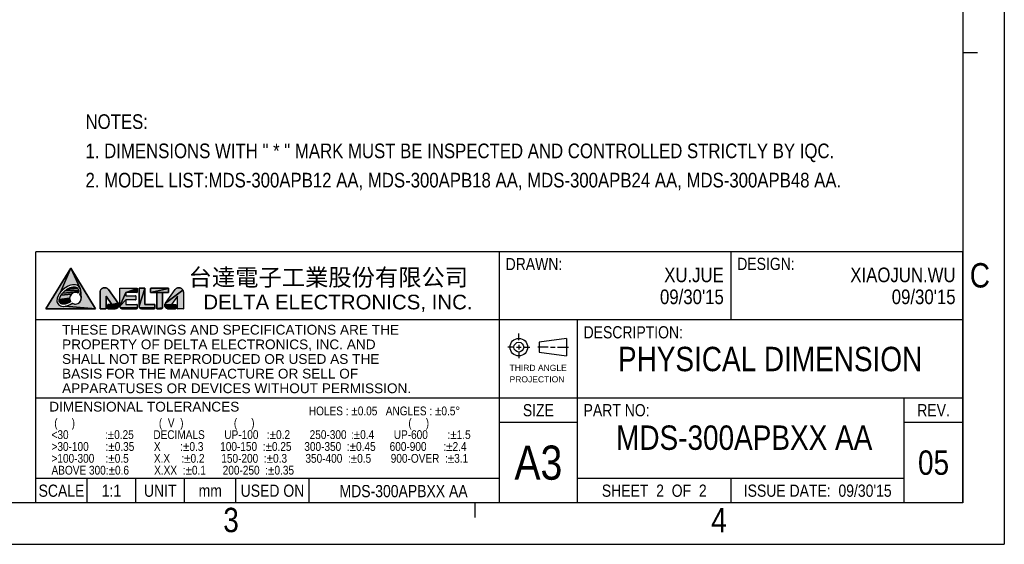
# Model space of a CAD drawing. Header units: millimetres. Extents: x 0 to 417, y 0 to 294.
# Tile 14 of 19: x 215 to 417, y 0 to 108. Entities that reach past the tile are written whole.
import ezdxf

# ---------------------------------------------------------------- set-up
doc = ezdxf.new("R2010")
doc.units = ezdxf.units.MM
doc.layers.add('MDS-300APB18_AA_DXF_FORMAT', color=7, linetype='Continuous')
doc.layers.add('MDS-300APB18_AA_DXF_TEXT', color=7, linetype='Continuous')
doc.styles.get("Standard").update_dxf_attribs({"font": 'ARIALN.TTF'})
doc.styles.add('TEXTSTYLE_10', font='ARIALN.TTF')
doc.styles.add('TEXTSTYLE_12', font='msyh.ttf')
doc.styles.add('TEXTSTYLE_2', font='ARIALN.TTF')
doc.styles.add('TEXTSTYLE_3', font='ARIALN.TTF')
doc.styles.add('TEXTSTYLE_4', font='arial.ttf')
doc.styles.add('TEXTSTYLE_5', font='arial.ttf')
doc.styles.add('TEXTSTYLE_7', font='arial.ttf')
doc.styles.add('TEXTSTYLE_8', font='arial.ttf')
doc.styles.add('TEXTSTYLE_9', font='arial.ttf')

# ---------------------------------------------------------------- blocks, each defined once
blk = doc.blocks.new('2_BL2', base_point=(236.16, 53.97))
at = {"layer": 'MDS-300APB18_AA_DXF_FORMAT', "linetype": 'Continuous'}
for points in [[(225.68, 50.29), (226.01, 50.31), (232.2, 49.79), (222.07, 49.79), (227.15, 58.14), (225.06, 53.2), (224.78, 52.83), (224.57, 52.47), (224.42, 52.14), (224.34, 51.82), (224.31, 51.52), (224.31, 51.46), (224.32, 51.38), (224.37, 51.14), (224.47, 50.92), (224.62, 50.71), (224.63, 50.7), (224.82, 50.54), (225.05, 50.41), (225.3, 50.33), (225.59, 50.29)], [(227.86, 54.74), (227.85, 54.74), (227.5, 54.71), (227.13, 54.63), (226.74, 54.49), (226.34, 54.29), (225.94, 54.02), (225.54, 53.7), (225.47, 53.64), (225.41, 53.58), (225.06, 53.2), (227.15, 58.14), (229.09, 53.97), (228.98, 54.19), (228.82, 54.38), (228.64, 54.53), (228.41, 54.65), (228.15, 54.72)], [(228.12, 50.76), (228.37, 50.79), (228.6, 50.87), (228.82, 50.99), (229, 51.16), (229.08, 51.25), (229.2, 51.47), (229.28, 51.71), (229.31, 51.95), (229.15, 53.72), (229.09, 53.97), (227.15, 58.14), (232.2, 49.79), (226.01, 50.31), (226.37, 50.4), (226.75, 50.54), (227.16, 50.75), (227.64, 50.87), (227.87, 50.79)], [(227.11, 52.59), (227.01, 52.39), (226.95, 52.18), (226.93, 51.95), (224.77, 51.73), (224.83, 51.97), (224.95, 52.25), (225.13, 52.56), (227.31, 52.82), (227.25, 52.77)], [(227.68, 53.06), (227.48, 52.96), (227.31, 52.82), (225.13, 52.56), (225.37, 52.88), (225.48, 53.02), (228.71, 53.25), (228.64, 53.02), (228.55, 53.06), (228.34, 53.12), (228.12, 53.14), (227.9, 53.12)], [(228.73, 53.48), (228.71, 53.25), (225.48, 53.02), (225.77, 53.31), (225.93, 53.46), (228.73, 53.57)], [(228.69, 53.77), (228.73, 53.57), (225.93, 53.46), (226.27, 53.72), (228.62, 53.93)], [(228.09, 54.28), (228.28, 54.22), (228.43, 54.14), (228.51, 54.07), (228.62, 53.93), (226.27, 53.72), (226.62, 53.94), (226.96, 54.1), (227.29, 54.22), (227.58, 54.28), (227.86, 54.3), (227.86, 54.3)], [(229.01, 52.74), (229.06, 52.87), (229.14, 53.18), (229.17, 53.48), (229.15, 53.72), (229.31, 51.95), (229.28, 52.2), (229.2, 52.44), (229.08, 52.65)], [(233.94, 54.11), (234.06, 54.12), (234.18, 54.12), (234.29, 54.11), (234.41, 54.07), (234.52, 54.03), (234.62, 53.97), (234.72, 53.9), (234.81, 53.82), (234.88, 53.72), (236.86, 50.92), (235.58, 50.67), (234.38, 52.39), (234.38, 49.83), (234.38, 49.83), (234.38, 49.83), (234.38, 49.82), (234.38, 49.82), (234.38, 49.81), (234.38, 49.81), (234.37, 49.81), (234.37, 49.8), (234.37, 49.8), (234.36, 49.8), (234.36, 49.8), (233.19, 49.79), (233.19, 49.8), (233.19, 49.8), (233.18, 49.8), (233.18, 49.8), (233.18, 49.81), (233.17, 49.81), (233.17, 49.81), (233.17, 49.82), (233.17, 49.82), (233.17, 49.83), (233.16, 49.83), (233.16, 49.83), (233.16, 53.18), (233.17, 53.3), (233.19, 53.42), (233.23, 53.53), (233.28, 53.64), (233.35, 53.74), (233.42, 53.83), (233.51, 53.91), (233.61, 53.98), (233.71, 54.04), (233.82, 54.08)], [(237.27, 54.01), (237.27, 54.01), (240.73, 54.01), (240.74, 54.01), (240.74, 54), (240.75, 54), (240.75, 54), (240.76, 54), (240.76, 54), (240.77, 53.99), (240.77, 53.99), (240.77, 53.98), (240.78, 53.98), (240.78, 53.97), (240.78, 53.97), (240.78, 53.96), (240.78, 53.96), (240.78, 53.95), (238.46, 53.11), (237.22, 50.32), (237.22, 53.95), (237.22, 53.96), (237.22, 53.96), (237.22, 53.97), (237.22, 53.97), (237.23, 53.98), (237.23, 53.98), (237.23, 53.99), (237.24, 53.99), (237.24, 54), (237.24, 54), (237.25, 54), (237.25, 54), (237.26, 54)], [(240.42, 51.6), (240.42, 51.6), (238.45, 51.6), (237.22, 50.32), (238.46, 53.11), (238.46, 52.47), (240.42, 52.47), (240.42, 52.47), (240.43, 52.47), (240.43, 52.47), (240.44, 52.47), (240.44, 52.47), (240.45, 52.46), (240.45, 52.46), (240.46, 52.45), (240.46, 52.45), (240.46, 52.45), (240.46, 52.44), (240.47, 52.44), (240.47, 52.43), (240.47, 52.43), (240.47, 52.42), (240.47, 51.65), (240.47, 51.64), (240.47, 51.64), (240.47, 51.63), (240.46, 51.63), (240.46, 51.62), (240.46, 51.62), (240.46, 51.61), (240.45, 51.61), (240.45, 51.61), (240.44, 51.6), (240.44, 51.6), (240.43, 51.6), (240.43, 51.6)], [(240.74, 53.12), (240.73, 53.11), (238.46, 53.11), (240.78, 53.95), (240.78, 53.17), (240.78, 53.16), (240.78, 53.16), (240.78, 53.15), (240.78, 53.15), (240.78, 53.14), (240.77, 53.14), (240.77, 53.13), (240.77, 53.13), (240.76, 53.12), (240.76, 53.12), (240.75, 53.12), (240.75, 53.12), (240.74, 53.12)], [(241.21, 54), (241.22, 54), (242.31, 54), (242.32, 54), (242.32, 54), (242.33, 54), (242.33, 54), (242.34, 54), (242.34, 53.99), (242.35, 53.99), (242.35, 53.99), (242.35, 53.98), (242.36, 53.98), (242.36, 53.97), (242.36, 53.97), (242.36, 53.96), (242.36, 53.96), (242.36, 53.95), (241.16, 50.32), (241.16, 53.95), (241.17, 53.96), (241.17, 53.96), (241.17, 53.97), (241.17, 53.97), (241.17, 53.98), (241.18, 53.98), (241.18, 53.99), (241.18, 53.99), (241.19, 53.99), (241.19, 54), (241.2, 54), (241.2, 54), (241.21, 54)], [(244.4, 50.61), (244.4, 50.02), (244.4, 50), (241.3, 49.97), (241.27, 50.01), (241.24, 50.05), (241.21, 50.1), (241.19, 50.16), (241.18, 50.21), (241.17, 50.26), (241.16, 50.32), (242.36, 53.95), (242.36, 50.67), (244.35, 50.67), (244.35, 50.67), (244.36, 50.67), (244.37, 50.66), (244.37, 50.66), (244.38, 50.66), (244.38, 50.66), (244.38, 50.65), (244.39, 50.65), (244.39, 50.64), (244.39, 50.64), (244.4, 50.64), (244.4, 50.63), (244.4, 50.62), (244.4, 50.62)], [(243.55, 54), (243.56, 54), (247.16, 54), (247.16, 54), (247.17, 54), (247.18, 53.99), (247.18, 53.99), (247.19, 53.99), (247.19, 53.99), (247.19, 53.98), (247.2, 53.98), (247.2, 53.97), (247.2, 53.97), (247.21, 53.97), (247.21, 53.96), (247.21, 53.95), (247.21, 53.95), (247.21, 53.94), (243.51, 53.17), (243.51, 53.94), (243.51, 53.95), (243.51, 53.95), (243.51, 53.96), (243.51, 53.97), (243.51, 53.97), (243.52, 53.97), (243.52, 53.98), (243.52, 53.98), (243.53, 53.99), (243.53, 53.99), (243.54, 53.99), (243.54, 53.99), (243.55, 54)], [(247.21, 53.17), (247.21, 53.16), (247.21, 53.16), (247.21, 53.15), (247.21, 53.15), (247.2, 53.14), (247.2, 53.14), (243.52, 53.13), (243.51, 53.14), (243.51, 53.14), (243.51, 53.15), (243.51, 53.15), (243.51, 53.16), (243.51, 53.17), (247.21, 53.94)], [(247.2, 53.13), (247.19, 53.13), (247.19, 53.13), (247.19, 53.12), (247.18, 53.12), (247.18, 53.12), (243.54, 53.12), (243.53, 53.12), (243.53, 53.12), (243.52, 53.13), (243.52, 53.13), (243.52, 53.13), (247.2, 53.14)], [(247.16, 53.12), (247.16, 53.12), (245.96, 53.12), (245.96, 50.02), (244.77, 49.84), (244.77, 53.11), (243.56, 53.11), (243.55, 53.11), (243.55, 53.11), (243.54, 53.12), (243.54, 53.12), (247.18, 53.12), (247.17, 53.12)], [(249.03, 52.39), (247.83, 50.67), (246.43, 50.6), (246.44, 50.68), (246.47, 50.77), (246.5, 50.84), (246.55, 50.92), (250.13, 53.64), (250.18, 53.53), (250.22, 53.42), (250.24, 53.3), (250.25, 53.18), (250.25, 49.83), (250.25, 49.83), (250.25, 49.83), (250.25, 49.82), (250.25, 49.82), (250.24, 49.81), (250.24, 49.81), (250.24, 49.81), (250.24, 49.8), (250.23, 49.8), (250.23, 49.8), (250.22, 49.8), (250.22, 49.79), (250.22, 49.79), (250.21, 49.79), (250.21, 49.79), (249.07, 49.79), (249.07, 49.79), (249.06, 49.79), (249.06, 49.79), (249.06, 49.8), (249.05, 49.8), (249.05, 49.8), (249.04, 49.8), (249.04, 49.81), (249.04, 49.81), (249.04, 49.81), (249.03, 49.82), (249.03, 49.82), (249.03, 49.83), (249.03, 49.83), (249.03, 49.83)], [(249.36, 54.12), (249.47, 54.11), (249.59, 54.08), (249.7, 54.04), (249.81, 53.98), (249.9, 53.91), (249.99, 53.83), (250.07, 53.74), (250.13, 53.64), (246.55, 50.92), (248.53, 53.72), (248.61, 53.82), (248.69, 53.9), (248.79, 53.97), (248.89, 54.03), (249, 54.07), (249.12, 54.11), (249.24, 54.12)], [(226.95, 51.73), (227.01, 51.52), (227.11, 51.32), (227.15, 51.26), (226.89, 51.1), (226.55, 50.93), (226.22, 50.81), (225.93, 50.75), (225.68, 50.73), (225.61, 50.73), (225.38, 50.76), (225.2, 50.83), (225.05, 50.92), (224.95, 51.01), (224.85, 51.15), (224.78, 51.31), (224.78, 51.32), (224.75, 51.48), (224.75, 51.52), (224.77, 51.73), (226.93, 51.95)], [(236.97, 50.68), (236.99, 50.6), (234.75, 49.83), (234.75, 50.62), (234.75, 50.63), (234.75, 50.63), (234.75, 50.64), (234.76, 50.64), (234.76, 50.65), (234.76, 50.65), (234.76, 50.65), (234.77, 50.66), (235.58, 50.67), (236.86, 50.92), (236.91, 50.84), (236.95, 50.77)], [(236.53, 49.84), (236.45, 49.81), (236.37, 49.8), (236.28, 49.79), (234.79, 49.79), (234.79, 49.79), (234.79, 49.79), (234.78, 49.79), (234.78, 49.8), (234.77, 49.8), (234.77, 49.8), (234.77, 49.8), (234.76, 49.81), (234.76, 49.81), (234.76, 49.81), (234.76, 49.82), (234.75, 49.82), (234.75, 49.83), (234.75, 49.83), (234.75, 49.83), (236.99, 50.6), (236.99, 50.51), (236.99, 50.43), (236.97, 50.34), (236.95, 50.26), (236.91, 50.18), (236.87, 50.1), (236.82, 50.04), (236.76, 49.97), (236.69, 49.92), (236.61, 49.87)], [(234.79, 50.67), (234.79, 50.67), (235.58, 50.67), (234.77, 50.66), (234.77, 50.66), (234.77, 50.66), (234.78, 50.66), (234.78, 50.66), (234.79, 50.67)], [(240.78, 50.62), (240.78, 50.02), (240.78, 50), (237.35, 49.97), (237.32, 50.01), (237.29, 50.05), (237.26, 50.1), (237.24, 50.16), (237.23, 50.21), (237.22, 50.26), (237.22, 50.32), (238.45, 51.6), (238.45, 50.68), (240.73, 50.68), (240.74, 50.68), (240.74, 50.67), (240.75, 50.67), (240.75, 50.67), (240.76, 50.67), (240.76, 50.67), (240.77, 50.66), (240.77, 50.66), (240.77, 50.65), (240.78, 50.65), (240.78, 50.64), (240.78, 50.64), (240.78, 50.63), (240.78, 50.63)], [(248.66, 50.62), (248.66, 49.83), (246.96, 49.81), (246.88, 49.84), (246.8, 49.87), (246.73, 49.92), (246.66, 49.97), (246.6, 50.04), (246.54, 50.1), (246.5, 50.18), (246.46, 50.26), (246.44, 50.34), (246.42, 50.43), (246.42, 50.51), (246.43, 50.6), (247.83, 50.67), (248.62, 50.67), (248.62, 50.67), (248.63, 50.67), (248.63, 50.66), (248.64, 50.66), (248.64, 50.66), (248.64, 50.66), (248.65, 50.66), (248.65, 50.65), (248.65, 50.65), (248.66, 50.65), (248.66, 50.64), (248.66, 50.64), (248.66, 50.63), (248.66, 50.63)], [(234.36, 49.8), (234.35, 49.79), (234.35, 49.79), (234.35, 49.79), (234.34, 49.79), (233.21, 49.79), (233.2, 49.79), (233.2, 49.79), (233.19, 49.79)], [(240.78, 49.98), (240.77, 49.95), (237.39, 49.93), (237.35, 49.97), (240.78, 50)], [(240.76, 49.93), (240.75, 49.91), (240.74, 49.89), (237.48, 49.86), (237.44, 49.89), (237.39, 49.93), (240.77, 49.95)], [(240.72, 49.87), (240.71, 49.85), (240.69, 49.84), (237.58, 49.82), (237.53, 49.84), (237.48, 49.86), (240.74, 49.89)], [(240.67, 49.82), (240.65, 49.81), (240.62, 49.8), (237.69, 49.8), (237.63, 49.8), (237.58, 49.82), (240.69, 49.84)], [(240.6, 49.8), (240.58, 49.79), (240.55, 49.79), (237.74, 49.79), (237.69, 49.8), (240.62, 49.8)], [(244.4, 49.98), (244.39, 49.95), (241.34, 49.93), (241.3, 49.97), (244.4, 50)], [(244.38, 49.93), (244.37, 49.91), (244.36, 49.89), (241.43, 49.86), (241.38, 49.89), (241.34, 49.93), (244.39, 49.95)], [(244.34, 49.87), (244.33, 49.85), (244.31, 49.84), (241.53, 49.82), (241.48, 49.84), (241.43, 49.86), (244.36, 49.89)], [(244.29, 49.82), (244.27, 49.81), (244.24, 49.8), (241.64, 49.8), (241.58, 49.8), (241.53, 49.82), (244.31, 49.84)], [(244.22, 49.8), (244.2, 49.79), (244.17, 49.79), (241.69, 49.79), (241.64, 49.8), (244.24, 49.8)], [(245.88, 49.85), (245.87, 49.84), (245.84, 49.82), (245.82, 49.81), (245.8, 49.8), (245.78, 49.8), (245.75, 49.79), (245.73, 49.79), (244.82, 49.79), (244.82, 49.79), (244.81, 49.79), (244.81, 49.79), (244.8, 49.8), (244.8, 49.8), (244.79, 49.8), (244.79, 49.81), (244.79, 49.81), (244.78, 49.81), (244.78, 49.82), (244.78, 49.82), (244.77, 49.83), (244.77, 49.83), (244.77, 49.84), (244.77, 49.84), (245.96, 50.02), (245.96, 50), (245.96, 49.98), (245.95, 49.95), (245.94, 49.93), (245.93, 49.91), (245.92, 49.89), (245.9, 49.87)], [(248.66, 49.81), (248.65, 49.81), (247.05, 49.8), (246.96, 49.81), (248.66, 49.83), (248.66, 49.83), (248.66, 49.83), (248.66, 49.82), (248.66, 49.82)], [(248.64, 49.8), (248.64, 49.8), (247.13, 49.79), (247.05, 49.8), (248.65, 49.81), (248.65, 49.81), (248.65, 49.8), (248.64, 49.8)], [(248.62, 49.79), (248.62, 49.79), (247.13, 49.79), (248.64, 49.8), (248.63, 49.79), (248.63, 49.79)]]:
    blk.add_hatch(color=4, dxfattribs=at).paths.add_polyline_path(points)
at = {"layer": 'MDS-300APB18_AA_DXF_FORMAT', "color": 4, "linetype": 'Continuous'}
for p, q in [((227.15, 58.14), (222.07, 49.79)), ((227.15, 58.14), (222.07, 49.79)), ((232.2, 49.79), (227.15, 58.14)), ((232.2, 49.79), (227.15, 58.14)), ((233.16, 53.18), (233.16, 49.83)), ((233.16, 53.18), (233.16, 49.83)), ((236.86, 50.92), (234.88, 53.72)), ((236.86, 50.92), (234.88, 53.72)), ((234.94, 53.64), (234.94, 53.64)), ((237.22, 50.32), (237.22, 53.95)), ((237.22, 50.32), (237.22, 53.95)), ((237.27, 54.01), (240.73, 54.01)), ((237.27, 54.01), (240.73, 54.01)), ((238.46, 53.11), (238.46, 52.47)), ((240.73, 53.11), (238.46, 53.11)), ((240.73, 53.11), (238.46, 53.11)), ((238.46, 53.11), (238.46, 52.47)), ((238.46, 52.47), (240.42, 52.47)), ((238.46, 52.47), (240.42, 52.47)), ((240.78, 53.95), (240.78, 53.17)), ((240.78, 53.95), (240.78, 53.17)), ((241.16, 53.95), (241.16, 50.32)), ((241.16, 53.95), (241.16, 50.32)), ((242.31, 54), (241.22, 54)), ((242.31, 54), (241.22, 54)), ((242.36, 50.67), (242.36, 53.95)), ((242.36, 50.67), (242.36, 53.95)), ((243.51, 53.94), (243.51, 53.17)), ((243.51, 53.94), (243.51, 53.17)), ((247.16, 54), (243.56, 54)), ((247.16, 54), (243.56, 54)), ((243.56, 53.11), (244.77, 53.11)), ((243.56, 53.11), (244.77, 53.11)), ((244.77, 53.11), (244.77, 49.84)), ((244.77, 53.11), (244.77, 49.84)), ((245.96, 50.02), (245.96, 53.12)), ((245.96, 53.12), (247.16, 53.12)), ((245.96, 50.02), (245.96, 53.12)), ((245.96, 53.12), (247.16, 53.12)), ((246.55, 50.92), (248.53, 53.72)), ((246.55, 50.92), (248.53, 53.72)), ((247.21, 53.17), (247.21, 53.94)), ((247.21, 53.17), (247.21, 53.94)), ((250.25, 53.18), (250.25, 49.83)), ((250.25, 53.18), (250.25, 49.83)), ((234.38, 49.83), (234.38, 52.39)), ((234.38, 52.39), (235.58, 50.67)), ((234.38, 49.83), (234.38, 52.39)), ((234.38, 52.39), (235.58, 50.67)), ((234.75, 50.62), (234.75, 49.83)), ((234.75, 50.62), (234.75, 49.83)), ((235.58, 50.67), (234.79, 50.67)), ((235.58, 50.67), (234.79, 50.67)), ((238.45, 51.6), (238.45, 50.68)), ((240.42, 51.6), (238.45, 51.6)), ((240.42, 51.6), (238.45, 51.6)), ((238.45, 51.6), (238.45, 50.68)), ((238.45, 50.68), (240.73, 50.68)), ((238.45, 50.68), (240.73, 50.68)), ((240.47, 52.42), (240.47, 51.65)), ((240.47, 52.42), (240.47, 51.65)), ((240.78, 50.62), (240.78, 50.02)), ((240.78, 50.62), (240.78, 50.02)), ((244.35, 50.67), (242.36, 50.67)), ((244.35, 50.67), (242.36, 50.67)), ((244.4, 50.02), (244.4, 50.61)), ((244.4, 50.02), (244.4, 50.61)), ((249.03, 52.39), (247.83, 50.67)), ((249.03, 52.39), (247.83, 50.67)), ((247.83, 50.67), (248.62, 50.67)), ((247.83, 50.67), (248.62, 50.67)), ((248.66, 50.62), (248.66, 49.83)), ((248.66, 50.62), (248.66, 49.83)), ((249.03, 49.83), (249.03, 52.39)), ((249.03, 49.83), (249.03, 52.39)), ((222.07, 49.79), (232.2, 49.79)), ((222.07, 49.79), (232.2, 49.79)), ((233.21, 49.79), (234.34, 49.79)), ((233.21, 49.79), (234.34, 49.79)), ((234.79, 49.79), (236.28, 49.79)), ((234.79, 49.79), (236.28, 49.79)), ((240.55, 49.79), (237.74, 49.79)), ((240.55, 49.79), (237.74, 49.79)), ((241.69, 49.79), (244.17, 49.79)), ((241.69, 49.79), (244.17, 49.79)), ((244.82, 49.79), (245.73, 49.79)), ((244.82, 49.79), (245.73, 49.79)), ((248.62, 49.79), (247.13, 49.79)), ((248.62, 49.79), (247.13, 49.79)), ((250.21, 49.79), (249.07, 49.79)), ((250.21, 49.79), (249.07, 49.79))]:
    blk.add_line(p, q, dxfattribs=at)
for points in [[(225.68, 50.29), (226.01, 50.31), (232.2, 49.79), (222.07, 49.79), (227.15, 58.14), (225.06, 53.2), (224.78, 52.83), (224.57, 52.47), (224.42, 52.14), (224.34, 51.82), (224.31, 51.52), (224.31, 51.46), (224.32, 51.38), (224.37, 51.14), (224.47, 50.92), (224.62, 50.71), (224.63, 50.7), (224.82, 50.54), (225.05, 50.41), (225.3, 50.33), (225.59, 50.29), (225.68, 50.29)], [(227.86, 54.74), (227.85, 54.74), (227.5, 54.71), (227.13, 54.63), (226.74, 54.49), (226.34, 54.29), (225.94, 54.02), (225.54, 53.7), (225.47, 53.64), (225.41, 53.58), (225.06, 53.2), (227.15, 58.14), (229.09, 53.97), (228.98, 54.19), (228.82, 54.38), (228.64, 54.53), (228.41, 54.65), (228.15, 54.72), (227.86, 54.74)], [(228.12, 50.76), (228.37, 50.79), (228.6, 50.87), (228.82, 50.99), (229, 51.16), (229.08, 51.25), (229.2, 51.47), (229.28, 51.71), (229.31, 51.95), (229.15, 53.72), (229.09, 53.97), (227.15, 58.14), (232.2, 49.79), (226.01, 50.31), (226.37, 50.4), (226.75, 50.54), (227.16, 50.75), (227.64, 50.87), (227.87, 50.79), (228.12, 50.76)], [(227.11, 52.59), (227.01, 52.39), (226.95, 52.18), (226.93, 51.95), (224.77, 51.73), (224.83, 51.97), (224.95, 52.25), (225.13, 52.56), (227.31, 52.82), (227.25, 52.77), (227.11, 52.59)], [(227.68, 53.06), (227.48, 52.96), (227.31, 52.82), (225.13, 52.56), (225.37, 52.88), (225.48, 53.02), (228.71, 53.25), (228.64, 53.02), (228.55, 53.06), (228.34, 53.12), (228.12, 53.14), (227.9, 53.12), (227.68, 53.06)], [(228.73, 53.48), (228.71, 53.25), (225.48, 53.02), (225.77, 53.31), (225.93, 53.46), (228.73, 53.57), (228.73, 53.48)], [(228.69, 53.77), (228.73, 53.57), (225.93, 53.46), (226.27, 53.72), (228.62, 53.93), (228.69, 53.77)], [(228.09, 54.28), (228.28, 54.22), (228.43, 54.14), (228.51, 54.07), (228.62, 53.93), (226.27, 53.72), (226.62, 53.94), (226.96, 54.1), (227.29, 54.22), (227.58, 54.28), (227.86, 54.3), (227.86, 54.3), (228.09, 54.28)], [(229.01, 52.74), (229.06, 52.87), (229.14, 53.18), (229.17, 53.48), (229.15, 53.72), (229.31, 51.95), (229.28, 52.2), (229.2, 52.44), (229.08, 52.65), (229.01, 52.74)], [(233.94, 54.11), (234.06, 54.12), (234.18, 54.12), (234.29, 54.11), (234.41, 54.07), (234.52, 54.03), (234.62, 53.97), (234.72, 53.9), (234.81, 53.82), (234.88, 53.72), (236.86, 50.92), (235.58, 50.67), (234.38, 52.39), (234.38, 49.83), (234.38, 49.83), (234.38, 49.83), (234.38, 49.82), (234.38, 49.82), (234.38, 49.81), (234.38, 49.81), (234.37, 49.81), (234.37, 49.8), (234.37, 49.8), (234.36, 49.8), (234.36, 49.8), (233.19, 49.79), (233.19, 49.8), (233.19, 49.8), (233.18, 49.8), (233.18, 49.8), (233.18, 49.81), (233.17, 49.81), (233.17, 49.81), (233.17, 49.82), (233.17, 49.82), (233.17, 49.83), (233.16, 49.83), (233.16, 49.83), (233.16, 53.18), (233.17, 53.3), (233.19, 53.42), (233.23, 53.53), (233.28, 53.64), (233.35, 53.74), (233.42, 53.83), (233.51, 53.91), (233.61, 53.98), (233.71, 54.04), (233.82, 54.08), (233.94, 54.11)], [(237.27, 54.01), (237.27, 54.01), (240.73, 54.01), (240.74, 54.01), (240.74, 54), (240.75, 54), (240.75, 54), (240.76, 54), (240.76, 54), (240.77, 53.99), (240.77, 53.99), (240.77, 53.98), (240.78, 53.98), (240.78, 53.97), (240.78, 53.97), (240.78, 53.96), (240.78, 53.96), (240.78, 53.95), (238.46, 53.11), (237.22, 50.32), (237.22, 53.95), (237.22, 53.96), (237.22, 53.96), (237.22, 53.97), (237.22, 53.97), (237.23, 53.98), (237.23, 53.98), (237.23, 53.99), (237.24, 53.99), (237.24, 54), (237.24, 54), (237.25, 54), (237.25, 54), (237.26, 54), (237.27, 54.01)], [(240.42, 51.6), (240.42, 51.6), (238.45, 51.6), (237.22, 50.32), (238.46, 53.11), (238.46, 52.47), (240.42, 52.47), (240.42, 52.47), (240.43, 52.47), (240.43, 52.47), (240.44, 52.47), (240.44, 52.47), (240.45, 52.46), (240.45, 52.46), (240.46, 52.45), (240.46, 52.45), (240.46, 52.45), (240.46, 52.44), (240.47, 52.44), (240.47, 52.43), (240.47, 52.43), (240.47, 52.42), (240.47, 51.65), (240.47, 51.64), (240.47, 51.64), (240.47, 51.63), (240.46, 51.63), (240.46, 51.62), (240.46, 51.62), (240.46, 51.61), (240.45, 51.61), (240.45, 51.61), (240.44, 51.6), (240.44, 51.6), (240.43, 51.6), (240.43, 51.6), (240.42, 51.6)], [(240.74, 53.12), (240.73, 53.11), (238.46, 53.11), (240.78, 53.95), (240.78, 53.17), (240.78, 53.16), (240.78, 53.16), (240.78, 53.15), (240.78, 53.15), (240.78, 53.14), (240.77, 53.14), (240.77, 53.13), (240.77, 53.13), (240.76, 53.12), (240.76, 53.12), (240.75, 53.12), (240.75, 53.12), (240.74, 53.12), (240.74, 53.12)], [(241.21, 54), (241.22, 54), (242.31, 54), (242.32, 54), (242.32, 54), (242.33, 54), (242.33, 54), (242.34, 54), (242.34, 53.99), (242.35, 53.99), (242.35, 53.99), (242.35, 53.98), (242.36, 53.98), (242.36, 53.97), (242.36, 53.97), (242.36, 53.96), (242.36, 53.96), (242.36, 53.95), (241.16, 50.32), (241.16, 53.95), (241.17, 53.96), (241.17, 53.96), (241.17, 53.97), (241.17, 53.97), (241.17, 53.98), (241.18, 53.98), (241.18, 53.99), (241.18, 53.99), (241.19, 53.99), (241.19, 54), (241.2, 54), (241.2, 54), (241.21, 54), (241.21, 54)], [(244.4, 50.61), (244.4, 50.02), (244.4, 50), (241.3, 49.97), (241.27, 50.01), (241.24, 50.05), (241.21, 50.1), (241.19, 50.16), (241.18, 50.21), (241.17, 50.26), (241.16, 50.32), (242.36, 53.95), (242.36, 50.67), (244.35, 50.67), (244.35, 50.67), (244.36, 50.67), (244.37, 50.66), (244.37, 50.66), (244.38, 50.66), (244.38, 50.66), (244.38, 50.65), (244.39, 50.65), (244.39, 50.64), (244.39, 50.64), (244.4, 50.64), (244.4, 50.63), (244.4, 50.62), (244.4, 50.62), (244.4, 50.61)], [(243.55, 54), (243.56, 54), (247.16, 54), (247.16, 54), (247.17, 54), (247.18, 53.99), (247.18, 53.99), (247.19, 53.99), (247.19, 53.99), (247.19, 53.98), (247.2, 53.98), (247.2, 53.97), (247.2, 53.97), (247.21, 53.97), (247.21, 53.96), (247.21, 53.95), (247.21, 53.95), (247.21, 53.94), (243.51, 53.17), (243.51, 53.94), (243.51, 53.95), (243.51, 53.95), (243.51, 53.96), (243.51, 53.97), (243.51, 53.97), (243.52, 53.97), (243.52, 53.98), (243.52, 53.98), (243.53, 53.99), (243.53, 53.99), (243.54, 53.99), (243.54, 53.99), (243.55, 54), (243.55, 54)], [(247.21, 53.17), (247.21, 53.16), (247.21, 53.16), (247.21, 53.15), (247.21, 53.15), (247.2, 53.14), (247.2, 53.14), (243.52, 53.13), (243.51, 53.14), (243.51, 53.14), (243.51, 53.15), (243.51, 53.15), (243.51, 53.16), (243.51, 53.17), (247.21, 53.94), (247.21, 53.17)], [(247.2, 53.13), (247.19, 53.13), (247.19, 53.13), (247.19, 53.12), (247.18, 53.12), (247.18, 53.12), (243.54, 53.12), (243.53, 53.12), (243.53, 53.12), (243.52, 53.13), (243.52, 53.13), (243.52, 53.13), (247.2, 53.14), (247.2, 53.13)], [(247.16, 53.12), (247.16, 53.12), (245.96, 53.12), (245.96, 50.02), (244.77, 49.84), (244.77, 53.11), (243.56, 53.11), (243.55, 53.11), (243.55, 53.11), (243.54, 53.12), (243.54, 53.12), (247.18, 53.12), (247.17, 53.12), (247.16, 53.12)], [(249.03, 52.39), (247.83, 50.67), (246.43, 50.6), (246.44, 50.68), (246.47, 50.77), (246.5, 50.84), (246.55, 50.92), (250.13, 53.64), (250.18, 53.53), (250.22, 53.42), (250.24, 53.3), (250.25, 53.18), (250.25, 49.83), (250.25, 49.83), (250.25, 49.83), (250.25, 49.82), (250.25, 49.82), (250.24, 49.81), (250.24, 49.81), (250.24, 49.81), (250.24, 49.8), (250.23, 49.8), (250.23, 49.8), (250.22, 49.8), (250.22, 49.79), (250.22, 49.79), (250.21, 49.79), (250.21, 49.79), (249.07, 49.79), (249.07, 49.79), (249.06, 49.79), (249.06, 49.79), (249.06, 49.8), (249.05, 49.8), (249.05, 49.8), (249.04, 49.8), (249.04, 49.81), (249.04, 49.81), (249.04, 49.81), (249.03, 49.82), (249.03, 49.82), (249.03, 49.83), (249.03, 49.83), (249.03, 49.83), (249.03, 52.39)], [(249.36, 54.12), (249.47, 54.11), (249.59, 54.08), (249.7, 54.04), (249.81, 53.98), (249.9, 53.91), (249.99, 53.83), (250.07, 53.74), (250.13, 53.64), (246.55, 50.92), (248.53, 53.72), (248.61, 53.82), (248.69, 53.9), (248.79, 53.97), (248.89, 54.03), (249, 54.07), (249.12, 54.11), (249.24, 54.12), (249.36, 54.12)], [(226.95, 51.73), (227.01, 51.52), (227.11, 51.32), (227.15, 51.26), (226.89, 51.1), (226.55, 50.93), (226.22, 50.81), (225.93, 50.75), (225.68, 50.73), (225.61, 50.73), (225.38, 50.76), (225.2, 50.83), (225.05, 50.92), (224.95, 51.01), (224.85, 51.15), (224.78, 51.31), (224.78, 51.32), (224.75, 51.48), (224.75, 51.52), (224.77, 51.73), (226.93, 51.95), (226.95, 51.73)], [(236.97, 50.68), (236.99, 50.6), (234.75, 49.83), (234.75, 50.62), (234.75, 50.63), (234.75, 50.63), (234.75, 50.64), (234.76, 50.64), (234.76, 50.65), (234.76, 50.65), (234.76, 50.65), (234.77, 50.66), (235.58, 50.67), (236.86, 50.92), (236.91, 50.84), (236.95, 50.77), (236.97, 50.68)], [(236.53, 49.84), (236.45, 49.81), (236.37, 49.8), (236.28, 49.79), (234.79, 49.79), (234.79, 49.79), (234.79, 49.79), (234.78, 49.79), (234.78, 49.8), (234.77, 49.8), (234.77, 49.8), (234.77, 49.8), (234.76, 49.81), (234.76, 49.81), (234.76, 49.81), (234.76, 49.82), (234.75, 49.82), (234.75, 49.83), (234.75, 49.83), (234.75, 49.83), (236.99, 50.6), (236.99, 50.51), (236.99, 50.43), (236.97, 50.34), (236.95, 50.26), (236.91, 50.18), (236.87, 50.1), (236.82, 50.04), (236.76, 49.97), (236.69, 49.92), (236.61, 49.87), (236.53, 49.84)], [(234.79, 50.67), (234.79, 50.67), (235.58, 50.67), (234.77, 50.66), (234.77, 50.66), (234.77, 50.66), (234.78, 50.66), (234.78, 50.66), (234.79, 50.67), (234.79, 50.67)], [(240.78, 50.62), (240.78, 50.02), (240.78, 50), (237.35, 49.97), (237.32, 50.01), (237.29, 50.05), (237.26, 50.1), (237.24, 50.16), (237.23, 50.21), (237.22, 50.26), (237.22, 50.32), (238.45, 51.6), (238.45, 50.68), (240.73, 50.68), (240.74, 50.68), (240.74, 50.67), (240.75, 50.67), (240.75, 50.67), (240.76, 50.67), (240.76, 50.67), (240.77, 50.66), (240.77, 50.66), (240.77, 50.65), (240.78, 50.65), (240.78, 50.64), (240.78, 50.64), (240.78, 50.63), (240.78, 50.63), (240.78, 50.62)], [(248.66, 50.62), (248.66, 49.83), (246.96, 49.81), (246.88, 49.84), (246.8, 49.87), (246.73, 49.92), (246.66, 49.97), (246.6, 50.04), (246.54, 50.1), (246.5, 50.18), (246.46, 50.26), (246.44, 50.34), (246.42, 50.43), (246.42, 50.51), (246.43, 50.6), (247.83, 50.67), (248.62, 50.67), (248.62, 50.67), (248.63, 50.67), (248.63, 50.66), (248.64, 50.66), (248.64, 50.66), (248.64, 50.66), (248.65, 50.66), (248.65, 50.65), (248.65, 50.65), (248.66, 50.65), (248.66, 50.64), (248.66, 50.64), (248.66, 50.63), (248.66, 50.63), (248.66, 50.62)], [(234.36, 49.8), (234.35, 49.79), (234.35, 49.79), (234.35, 49.79), (234.34, 49.79), (233.21, 49.79), (233.2, 49.79), (233.2, 49.79), (233.19, 49.79), (234.36, 49.8)], [(240.78, 49.98), (240.77, 49.95), (237.39, 49.93), (237.35, 49.97), (240.78, 50), (240.78, 49.98)], [(240.76, 49.93), (240.75, 49.91), (240.74, 49.89), (237.48, 49.86), (237.44, 49.89), (237.39, 49.93), (240.77, 49.95), (240.76, 49.93)], [(240.72, 49.87), (240.71, 49.85), (240.69, 49.84), (237.58, 49.82), (237.53, 49.84), (237.48, 49.86), (240.74, 49.89), (240.72, 49.87)], [(240.67, 49.82), (240.65, 49.81), (240.62, 49.8), (237.69, 49.8), (237.63, 49.8), (237.58, 49.82), (240.69, 49.84), (240.67, 49.82)], [(240.6, 49.8), (240.58, 49.79), (240.55, 49.79), (237.74, 49.79), (237.69, 49.8), (240.62, 49.8), (240.6, 49.8)], [(244.4, 49.98), (244.39, 49.95), (241.34, 49.93), (241.3, 49.97), (244.4, 50), (244.4, 49.98)], [(244.38, 49.93), (244.37, 49.91), (244.36, 49.89), (241.43, 49.86), (241.38, 49.89), (241.34, 49.93), (244.39, 49.95), (244.38, 49.93)], [(244.34, 49.87), (244.33, 49.85), (244.31, 49.84), (241.53, 49.82), (241.48, 49.84), (241.43, 49.86), (244.36, 49.89), (244.34, 49.87)], [(244.29, 49.82), (244.27, 49.81), (244.24, 49.8), (241.64, 49.8), (241.58, 49.8), (241.53, 49.82), (244.31, 49.84), (244.29, 49.82)], [(244.22, 49.8), (244.2, 49.79), (244.17, 49.79), (241.69, 49.79), (241.64, 49.8), (244.24, 49.8), (244.22, 49.8)], [(245.88, 49.85), (245.87, 49.84), (245.84, 49.82), (245.82, 49.81), (245.8, 49.8), (245.78, 49.8), (245.75, 49.79), (245.73, 49.79), (244.82, 49.79), (244.82, 49.79), (244.81, 49.79), (244.81, 49.79), (244.8, 49.8), (244.8, 49.8), (244.79, 49.8), (244.79, 49.81), (244.79, 49.81), (244.78, 49.81), (244.78, 49.82), (244.78, 49.82), (244.77, 49.83), (244.77, 49.83), (244.77, 49.84), (244.77, 49.84), (245.96, 50.02), (245.96, 50), (245.96, 49.98), (245.95, 49.95), (245.94, 49.93), (245.93, 49.91), (245.92, 49.89), (245.9, 49.87), (245.88, 49.85)], [(248.66, 49.81), (248.65, 49.81), (247.05, 49.8), (246.96, 49.81), (248.66, 49.83), (248.66, 49.83), (248.66, 49.83), (248.66, 49.82), (248.66, 49.82), (248.66, 49.81)], [(248.64, 49.8), (248.64, 49.8), (247.13, 49.79), (247.05, 49.8), (248.65, 49.81), (248.65, 49.81), (248.65, 49.8), (248.64, 49.8), (248.64, 49.8)], [(248.62, 49.79), (248.62, 49.79), (247.13, 49.79), (248.64, 49.8), (248.63, 49.79), (248.63, 49.79), (248.62, 49.79)]]:
    blk.add_lwpolyline(points, dxfattribs=at)
for centre, radius, start, end in [((234.11, 53.18), 0.945, 35.2397, 180), ((234.11, 53.18), 0.945, 35.2397, 180), ((237.27, 53.95), 0.0525, 90, 180), ((237.27, 53.95), 0.0525, 90, 180), ((240.42, 52.42), 0.0525, 0, 90), ((240.42, 52.42), 0.0525, 0, 90), ((240.73, 53.95), 0.0525, 0, 90), ((240.73, 53.95), 0.0525, 0, 90), ((240.73, 53.17), 0.0525, 270, 360), ((240.73, 53.17), 0.0525, 270, 360), ((241.22, 53.95), 0.0525, 89.9923, 180), ((241.22, 53.95), 0.0525, 89.9923, 180), ((242.31, 53.95), 0.0525, 0, 89.9923), ((242.31, 53.95), 0.0525, 0, 89.9923), ((243.56, 53.94), 0.0525, 90, 180), ((243.56, 53.94), 0.0525, 90, 180), ((243.56, 53.17), 0.0525, 180, 270), ((243.56, 53.17), 0.0525, 180, 270), ((247.16, 53.94), 0.0525, 0, 90), ((247.16, 53.94), 0.0525, 0, 90), ((247.16, 53.17), 0.0525, 270, 360), ((247.16, 53.17), 0.0525, 270, 360), ((249.3, 53.18), 0.945, 0, 144.7603), ((249.3, 53.18), 0.945, 0, 144.7603), ((234.79, 50.62), 0.042, 90, 180), ((234.79, 50.62), 0.042, 90, 180), ((236.28, 50.51), 0.714, 270, 35.2397), ((236.28, 50.51), 0.714, 270, 35.2397), ((240.42, 51.65), 0.0525, 270, 360), ((240.42, 51.65), 0.0525, 270, 360), ((240.73, 50.62), 0.0525, 0, 90), ((240.73, 50.62), 0.0525, 0, 90), ((244.35, 50.61), 0.0525, 0.0243, 90), ((244.35, 50.61), 0.0525, 0.0243, 90), ((247.13, 50.51), 0.714, 144.7603, 270), ((247.13, 50.51), 0.714, 144.7603, 270), ((248.62, 50.62), 0.042, 0, 90), ((248.62, 50.62), 0.042, 0, 90), ((233.21, 49.83), 0.042, 180, 270), ((233.21, 49.83), 0.042, 180, 270), ((234.34, 49.83), 0.042, 270, 360), ((234.34, 49.83), 0.042, 270, 360), ((234.79, 49.83), 0.042, 180, 270), ((234.79, 49.83), 0.042, 180, 270), ((237.74, 50.32), 0.525, 180, 270), ((237.74, 50.32), 0.525, 180, 270), ((240.55, 50.02), 0.231, 270, 360), ((240.55, 50.02), 0.231, 270, 360), ((241.69, 50.32), 0.525, 180, 270), ((241.69, 50.32), 0.525, 180, 270), ((244.17, 50.02), 0.231, 270, 0.0243), ((244.17, 50.02), 0.231, 270, 0.0243), ((244.82, 49.84), 0.0525, 180, 270), ((244.82, 49.84), 0.0525, 180, 270), ((245.73, 50.02), 0.231, 270, 360), ((245.73, 50.02), 0.231, 270, 360), ((248.62, 49.83), 0.042, 270, 360), ((248.62, 49.83), 0.042, 270, 360), ((249.07, 49.83), 0.042, 180, 270), ((249.07, 49.83), 0.042, 180, 270), ((250.21, 49.83), 0.042, 270, 360), ((250.21, 49.83), 0.042, 270, 360)]:
    blk.add_arc(centre, radius, start, end, dxfattribs=at)
for points, knots in [([(228.12, 50.76), (227.88, 50.76), (227.66, 50.83), (227.48, 50.95), (227.47, 50.95), (227.47, 50.95), (227.46, 50.94), (226.89, 50.54), (226.26, 50.29), (225.68, 50.29), (225.65, 50.29), (225.62, 50.29), (225.59, 50.29), (225.16, 50.31), (224.83, 50.48), (224.62, 50.71), (224.41, 50.95), (224.32, 51.22), (224.31, 51.46), (224.31, 51.48), (224.31, 51.5), (224.31, 51.52), (224.32, 52.24), (224.8, 53.01), (225.47, 53.64), (226.14, 54.26), (227, 54.73), (227.85, 54.74), (227.86, 54.74), (227.86, 54.74), (227.86, 54.74), (228.26, 54.74), (228.59, 54.61), (228.82, 54.38), (229.06, 54.15), (229.17, 53.83), (229.17, 53.48), (229.17, 53.24), (229.12, 52.99), (229.01, 52.74), (229.19, 52.53), (229.31, 52.25), (229.31, 51.95), (229.31, 51.3), (228.77, 50.76), (228.12, 50.76)], [0, 0, 0, 0, 1, 1, 1, 2, 2, 2, 3, 3, 3, 4, 4, 4, 5, 5, 5, 6, 6, 6, 7, 7, 7, 8, 8, 8, 9, 9, 9, 10, 10, 10, 11, 11, 11, 12, 12, 12, 13, 13, 13, 14, 14, 14, 15, 15, 15, 15]), ([(228.12, 50.76), (227.88, 50.76), (227.66, 50.83), (227.48, 50.95), (227.47, 50.95), (227.47, 50.95), (227.46, 50.94), (226.89, 50.54), (226.26, 50.29), (225.68, 50.29), (225.65, 50.29), (225.62, 50.29), (225.59, 50.29), (225.16, 50.31), (224.83, 50.48), (224.62, 50.71), (224.41, 50.95), (224.32, 51.22), (224.31, 51.46), (224.31, 51.48), (224.31, 51.5), (224.31, 51.52), (224.32, 52.24), (224.8, 53.01), (225.47, 53.64), (226.14, 54.26), (227, 54.73), (227.85, 54.74), (227.86, 54.74), (227.86, 54.74), (227.86, 54.74), (228.26, 54.74), (228.59, 54.61), (228.82, 54.38), (229.06, 54.15), (229.17, 53.83), (229.17, 53.48), (229.17, 53.24), (229.12, 52.99), (229.01, 52.74), (229.19, 52.53), (229.31, 52.25), (229.31, 51.95), (229.31, 51.3), (228.77, 50.76), (228.12, 50.76)], [0, 0, 0, 0, 1, 1, 1, 2, 2, 2, 3, 3, 3, 4, 4, 4, 5, 5, 5, 6, 6, 6, 7, 7, 7, 8, 8, 8, 9, 9, 9, 10, 10, 10, 11, 11, 11, 12, 12, 12, 13, 13, 13, 14, 14, 14, 15, 15, 15, 15]), ([(228.51, 54.07), (228.37, 54.21), (228.17, 54.3), (227.86, 54.3), (227.86, 54.3), (227.86, 54.3), (227.86, 54.3), (227.18, 54.3), (226.38, 53.89), (225.77, 53.31), (225.16, 52.75), (224.74, 52.02), (224.75, 51.52), (224.75, 51.51), (224.75, 51.5), (224.75, 51.48), (224.76, 51.35), (224.82, 51.16), (224.95, 51.01), (225.09, 50.86), (225.29, 50.75), (225.61, 50.73), (225.64, 50.73), (225.66, 50.73), (225.68, 50.73), (226.11, 50.73), (226.65, 50.93), (227.15, 51.26), (227.01, 51.46), (226.93, 51.7), (226.93, 51.95), (226.93, 52.61), (227.46, 53.14), (228.12, 53.14), (228.31, 53.14), (228.49, 53.1), (228.64, 53.02), (228.7, 53.18), (228.73, 53.34), (228.73, 53.48), (228.73, 53.73), (228.65, 53.93), (228.51, 54.07)], [0, 0, 0, 0, 1, 1, 1, 2, 2, 2, 3, 3, 3, 4, 4, 4, 5, 5, 5, 6, 6, 6, 7, 7, 7, 8, 8, 8, 9, 9, 9, 10, 10, 10, 11, 11, 11, 12, 12, 12, 13, 13, 13, 14, 14, 14, 14]), ([(228.51, 54.07), (228.37, 54.21), (228.17, 54.3), (227.86, 54.3), (227.86, 54.3), (227.86, 54.3), (227.86, 54.3), (227.18, 54.3), (226.38, 53.89), (225.77, 53.31), (225.16, 52.75), (224.74, 52.02), (224.75, 51.52), (224.75, 51.51), (224.75, 51.5), (224.75, 51.48), (224.76, 51.35), (224.82, 51.16), (224.95, 51.01), (225.09, 50.86), (225.29, 50.75), (225.61, 50.73), (225.64, 50.73), (225.66, 50.73), (225.68, 50.73), (226.11, 50.73), (226.65, 50.93), (227.15, 51.26), (227.01, 51.46), (226.93, 51.7), (226.93, 51.95), (226.93, 52.61), (227.46, 53.14), (228.12, 53.14), (228.31, 53.14), (228.49, 53.1), (228.64, 53.02), (228.7, 53.18), (228.73, 53.34), (228.73, 53.48), (228.73, 53.73), (228.65, 53.93), (228.51, 54.07)], [0, 0, 0, 0, 1, 1, 1, 2, 2, 2, 3, 3, 3, 4, 4, 4, 5, 5, 5, 6, 6, 6, 7, 7, 7, 8, 8, 8, 9, 9, 9, 10, 10, 10, 11, 11, 11, 12, 12, 12, 13, 13, 13, 14, 14, 14, 14])]:
    blk.add_open_spline(points, degree=3, knots=knots, dxfattribs=at)
blk.add_solid([(227.48, 50.95), (227.64, 50.87), (227.46, 50.94), (227.16, 50.75)], dxfattribs=at)

msp = doc.modelspace()

# ---------------------------------------------------------------- linework, layer by layer
at = {"layer": 'MDS-300APB18_AA_DXF_FORMAT', "color": 7, "linetype": 'Continuous'}
for p, q in [((417, 294), (417, 0)), ((408.5, 285.5), (408.5, 8.5)), ((408.5, 100.83), (411.5, 100.83)), ((408.5, 60), (218.5, 60)), ((218.5, 8.5), (218.5, 60)), ((313.5, 8.5), (313.5, 60)), ((361, 46), (361, 60)), ((408.5, 8.5), (408.5, 60)), ((408.5, 46), (218.5, 46)), ((329.5, 8.5), (329.5, 46)), ((408.5, 30), (218.5, 30)), ((396.5, 8.5), (396.5, 30)), ((329.5, 25), (313.5, 25)), ((408.5, 25), (396.5, 25)), ((313.5, 13.5), (218.5, 13.5)), ((229, 8.5), (229, 13.5)), ((239, 8.5), (239, 13.5)), ((249, 8.5), (249, 13.5)), ((259.5, 8.5), (259.5, 13.5)), ((274.5, 8.5), (274.5, 13.5)), ((396.5, 13.5), (329.5, 13.5)), ((361, 8.5), (361, 13.5)), ((408.5, 8.5), (8.5, 8.5)), ((408.5, 8.5), (218.5, 8.5)), ((308.5, 8.5), (308.5, 5.5)), ((0, 0), (417, 0))]:
    msp.add_line(p, q, dxfattribs=at)
at = {"layer": 'MDS-300APB18_AA_DXF_FORMAT', "color": 40, "linetype": 'Continuous'}
for p, q in [((317.49, 41.88), (317.49, 43.2)), ((316.53, 40.43), (315.21, 40.43)), ((317.01, 40.43), (317.97, 40.43)), ((317.49, 40.91), (317.49, 39.95)), ((318.45, 40.43), (319.77, 40.43)), ((323.52, 40.43), (321.39, 40.43)), ((327.29, 42.23), (321.69, 41.43)), ((321.69, 41.43), (321.69, 39.43)), ((324, 40.43), (324.96, 40.43)), ((325.44, 40.43), (327.68, 40.43)), ((327.29, 42.23), (327.29, 38.63)), ((317.49, 39.47), (317.49, 38.15)), ((321.69, 39.43), (327.29, 38.63))]:
    msp.add_line(p, q, dxfattribs=at)
for radius in [1.8, 1]:
    msp.add_circle((317.49, 40.43), radius, dxfattribs=at)

# ---------------------------------------------------------------- block references
at = {"layer": 'MDS-300APB18_AA_DXF_FORMAT', "color": 4, "linetype": 'Continuous'}
msp.add_blockref('2_BL2', (234.66, 52.47), dxfattribs=at)

# ---------------------------------------------------------------- texts
at = {"layer": 'MDS-300APB18_AA_DXF_FORMAT', "color": 40, "linetype": 'Continuous'}
for s, insert, char_height, width, attachment_point, line_spacing_factor, style in [('DRAWN:', (314.79, 58.72), 2.5, 11.6325, 1, 0.9, 'TEXTSTYLE_2'), ('DESIGN:', (362.26, 58.76), 2.5, 11.8004, 1, 0.9, 'TEXTSTYLE_2'), ('                     台達電子工業股份有限公司\\P   ', (266, 56.5), 3.5, 126.7235, 2, 0.6006, 'TEXTSTYLE_12'), ("XU.JUE\\P09/30'15", (359.51, 56.75), 3, 13.1082, 3, 0.9, 'TEXTSTYLE_10'), ("XIAOJUN.WU\\P09/30'15", (407.01, 56.75), 3, 21.6157, 3, 0.9, 'TEXTSTYLE_10'), ('C', (411.99, 57.66), 5, 4.1418, 2, 0.9, 'TEXTSTYLE_3'), ('DELTA ELECTRONICS, INC.', (252.83, 51.18), 3, 55.0818, 1, 0.9, 'TEXTSTYLE_9'), ('     THESE DRAWINGS AND SPECIFICATIONS ARE THE\\P     PROPERTY OF DELTA ELECTRONICS, INC. AND\\P     SHALL NOT BE REPRODUCED OR USED AS THE\\P     BASIS FOR THE MANUFACTURE OR SELL OF\\P     APPARATUSES OR DEVICES WITHOUT PERMISSION. ', (219.99, 45), 2, 75.4265, 1, 0.9, 'TEXTSTYLE_5'), ('DESCRIPTION:', (330.77, 44.73), 2.5, 20.4104, 1, 0.9, 'TEXTSTYLE_2'), ('PHYSICAL DIMENSION', (369, 40.5), 5, 62.2916, 2, 0.9, 'TEXTSTYLE_10'), ('THIRD ANGLE', (315.59, 36.81), 1.25, 11.7193, 1, 0.9, 'TEXTSTYLE_7'), ('PROJECTION', (315.59, 34.46), 1.25, 11.2361, 1, 0.9, 'TEXTSTYLE_8'), ('                                                                                               HOLES : \\Fgdt;{\\Fgdt;`}\\Farialn.ttf;0.05   ANGLES : \\Fgdt;{\\Fgdt;`}\\Farialn.ttf;0.5\\Fgdt;{\\Fgdt;~}\\P\\Farialn.ttf;    (     )                              (  V  )                  (     )                                                       (     )\\P   <30             :\\Fgdt;{\\Fgdt;`}\\Farialn.ttf;0.25       DECIMALS       UP-100   :\\Fgdt;{\\Fgdt;`}\\Farialn.ttf;0.2       250-300 {\\Ftxt.shx;\\W0.166667;\\H1.800000; }:\\Fgdt;{\\Fgdt;`}\\Farialn.ttf;0.4       UP-600       :\\Fgdt;{\\Fgdt;`}\\Farialn.ttf;1.5\\P   >30-100      :\\Fgdt;{\\Fgdt;`}\\Farialn.ttf;0.35       X       :\\Fgdt;{\\Fgdt;`}\\Farialn.ttf;0.3      100-150  :\\Fgdt;{\\Fgdt;`}\\Farialn.ttf;0.25    {\\Ftxt.shx;\\W0.166667;\\H1.800000; }300-350  :\\Fgdt;{\\Fgdt;`}\\Farialn.ttf;0.45     600-900      :\\Fgdt;{\\Fgdt;`}\\Farialn.ttf;2.4\\P   >100-300    :\\Fgdt;{\\Fgdt;`}\\Farialn.ttf;0.5         X.X    :\\Fgdt;{\\Fgdt;`}\\Farialn.ttf;0.2      150-200  :\\Fgdt;{\\Fgdt;`}\\Farialn.ttf;0.3      {\\Ftxt.shx;\\W0.166667;\\H1.800000; }350-400  :\\Fgdt;{\\Fgdt;`}\\Farialn.ttf;0.5       900-OVER  :\\Fgdt;{\\Fgdt;`}\\Farialn.ttf;3.1\\P   ABOVE 300:\\Fgdt;{\\Fgdt;`}\\Farialn.ttf;0.6         X.XX  :\\Fgdt;{\\Fgdt;`}\\Farialn.ttf;0.1      200-250  :\\Fgdt;{\\Fgdt;`}\\Farialn.ttf;0.35', (219.99, 28.25), 1.8, 91.303, 1, 0.81, 'TEXTSTYLE_10'), ('DIMENSIONAL TOLERANCES', (221.24, 29.23), 2, 38.8922, 1, 0.9, 'TEXTSTYLE_4'), ('SIZE', (321.5, 28.75), 2.5, 6.3806, 2, 0.9, 'TEXTSTYLE_10'), ('PART NO:', (330.77, 28.75), 2.5, 13.5541, 1, 0.9, 'TEXTSTYLE_2'), ('REV.', (402.5, 28.75), 2.5, 6.4347, 2, 0.9, 'TEXTSTYLE_10'), ('MDS-300APBXX AA', (363.69, 24.37), 5, 53.6688, 2, 0.9, 'TEXTSTYLE_10'), ('A3', (321.5, 20.25), 7, 9.8209, 2, 0.9, 'TEXTSTYLE_10'), ('05', (402.5, 19.25), 5, 6.3806, 2, 0.9, 'TEXTSTYLE_10'), ('SCALE', (223.75, 12.25), 2.5, 9.403, 2, 0.9, 'TEXTSTYLE_10'), ('1:1', (234, 12.25), 2.5, 3.9925, 2, 0.9, 'TEXTSTYLE_10'), ('UNIT', (244, 12.25), 2.5, 6.6978, 2, 0.9, 'TEXTSTYLE_10'), ('USED ON', (267, 12.25), 2.5, 13.069, 2, 0.9, 'TEXTSTYLE_10'), ('MDS-300APBXX AA', (293.87, 12.16), 2.5, 26.879, 2, 0.9, 'TEXTSTYLE_10'), ('SHEET  2  OF  2', (345.25, 12.25), 2.5, 21.499, 2, 0.9, 'TEXTSTYLE_10'), ("ISSUE DATE:  09/30'15", (378.75, 12.25), 2.5, 30.1817, 2, 0.9, 'TEXTSTYLE_10'), ('mm', (254.25, 12.25), 2.5, 4.7761, 2, 0.9, 'TEXTSTYLE_10'), ('3', (258.51, 7.49), 5, 3.1903, 2, 0.9, 'TEXTSTYLE_3'), ('4', (358.51, 7.46), 5, 3.1903, 2, 0.9, 'TEXTSTYLE_3')]:
    msp.add_mtext(s, dxfattribs=dict(at, insert=insert, char_height=char_height, width=width, attachment_point=attachment_point, line_spacing_factor=line_spacing_factor, style=style))
at = {"layer": 'MDS-300APB18_AA_DXF_TEXT', "color": 40, "linetype": 'Continuous', "insert": (228.68, 88.18), "char_height": 3, "width": 155.194, "attachment_point": 1, "line_spacing_factor": 1.2}
msp.add_mtext('NOTES:\\P1. DIMENSIONS WITH " * " MARK MUST BE INSPECTED AND CONTROLLED STRICTLY BY IQC.\\P2. MODEL LIST:MDS-300APB12 AA, MDS-300APB18 AA, MDS-300APB24 AA, MDS-300APB48 AA.', dxfattribs=at)

doc.saveas('drawing.dxf')
